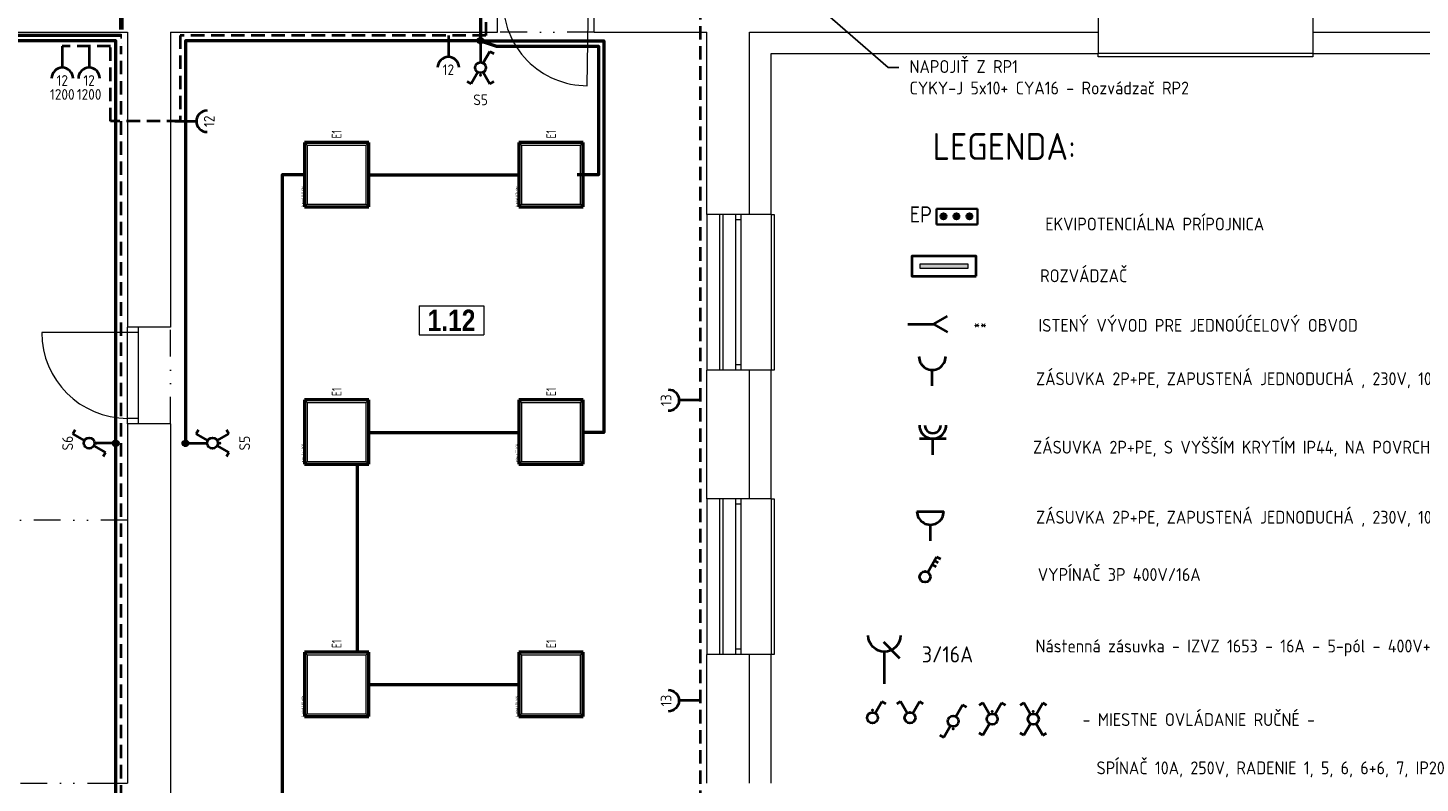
# Model space of a CAD drawing. Header units: millimetres. Extents: x 15895 to 58613, y -11754 to 79916.
# Tile 10 of 21: x 22479 to 35461, y 28931 to 35971. Entities that reach past the tile are written whole.
import ezdxf
from ezdxf.enums import TextEntityAlignment as Align

# ---------------------------------------------------------------- set-up
doc = ezdxf.new("R2010")
doc.units = ezdxf.units.MM
for name, pattern in [('DASHED2', [0.375, 0.25, -0.125]), ('DIVIDE', [1.25, 0.5, -0.25, 0, -0.25, 0, -0.25]), ('DĚLICÍ2', [15.875, 6.35, -3.175, 0, -3.175, 0, -3.175])]:
    doc.linetypes.add(name, pattern=pattern)
doc.layers.get('0').update_dxf_attribs({"linetype": 'CONTINUOUS'})
doc.layers.get('DEFPOINTS').update_dxf_attribs({"linetype": 'CONTINUOUS'})
for name, color, linetype, lineweight in [('1- UZEMNENIE', 3, 'CONTINUOUS', 35), ('1-ENN - SILN. ŽLABY', 165, 'CONTINUOUS', 70), ('1-ENN-SVETLÁ', 4, 'CONTINUOUS', 40), ('1-ENN-ZÁSUVKY', 1, 'CONTINUOUS', 40), ('1-ENNsvietidlá', 7, 'CONTINUOUS', 50), ('2DE_TXTMARK', 41, 'CONTINUOUS', 18), ('CP_DETAL', 33, 'CONTINUOUS', 18), ('EL.ŽLABY', 120, 'CONTINUOUS', 18), ('EL1', 7, 'CONTINUOUS', 30), ('EL2', 7, 'CONTINUOUS', 40), ('EL_POPIS', 7, 'CONTINUOUS', 25), ('ELEKTRO NN', 1, 'CONTINUOUS', 40), ('tenka', 7, 'CONTINUOUS', 0), ('TEXT', 7, 'CONTINUOUS', 9), ('ZÁSUVKY', 4, 'CONTINUOUS', 35)]:
    doc.layers.add(name, color=color, linetype=linetype, lineweight=lineweight)
doc.layers.add('2DE_TXTLUM', color=7, linetype='CONTINUOUS')
doc.styles.add('1-50_ce_2mm_100', font='GOTHIC.TTF', dxfattribs={"height": 100})
doc.styles.add('CP_ATTR', font='isocp.shx')
doc.styles.add('ISOCP', font='isocp.shx')
doc.styles.get("Standard").update_dxf_attribs({"font": 'isocp.shx'})

# ---------------------------------------------------------------- blocks, each defined once
blk = doc.blocks.new('*T457')
at = {"layer": 'DEFPOINTS', "color": 8, "lineweight": 0}
for p, q in [((0, 0), (600, 0)), ((0, 0), (0, -271)), ((600, 0), (600, -271)), ((0, -271), (600, -271))]:
    blk.add_line(p, q, dxfattribs=at)
at = {"layer": 'tenka', "color": 0, "insert": (300, -135), "char_height": 200, "width": 596, "attachment_point": 5, "style": '1-50_ce_2mm_100'}
blk.add_mtext('{\\fTechnicLite|b1|i0|c2|p2;\\C256;1.12}', dxfattribs=at)
blk = doc.blocks.new('LED panel 600x600')
for p, q in [((0, 600), (0, 0)), ((600, 600), (0, 600)), ((600, 0), (600, 600)), ((0, 0), (600, 0))]:
    blk.add_line(p, q)
at = {"layer": 'CP_DETAL'}
for p, q in [((25, 575), (0, 600)), ((25, 575), (25, 25)), ((575, 575), (25, 575)), ((575, 575), (600, 600)), ((575, 575), (575, 25)), ((25, 25), (0, 0)), ((25, 25), (575, 25)), ((575, 25), (600, 0))]:
    blk.add_line(p, q, dxfattribs=at)
at = {"linetype": 'ByBlock', "style": 'CP_ATTR', "flags": 9}
for tag in ['TEXT_10', 'TEXT_09', 'TEXT_08', 'TEXT_07', 'TEXT_06', 'TEXT_05', 'TEXT_04', 'TEXT_03', 'TEXT_02', 'TEXT_01', 'SHAPE', 'LAMPTYPE', 'COLOR_LIGHT', 'IP', 'COLOR_TEMP', 'LIGHT_EFFICACY', 'FLUX', 'OTHER', 'WEIGHT', 'VOLTAGE', 'POWER', 'CHARACTER', 'ORDER-NO', 'PRODUCT-TYPE', 'ARTICLE', 'PRODUCER', 'NRLAMPS', 'GROUP', 'NAME']:
    blk.add_attdef(tag, text='', height=0.000000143, dxfattribs=at).set_placement((300, 300), align=Align.MIDDLE_LEFT)
at = {"layer": '2DE_TXTLUM', "style": 'CP_ATTR', "width": 0.8, "flags": 8}
blk.add_attdef('NUMBER', text='', height=90, dxfattribs=at).set_placement((636, 300), align=Align.MIDDLE_LEFT)
at = {"layer": '2DE_TXTMARK', "linetype": 'ByBlock', "style": 'CP_ATTR', "width": 0.8, "flags": 8}
blk.add_attdef('MARK1', text='', height=20, dxfattribs=at).set_placement((0, 620), align=Align.MIDDLE_LEFT)
blk = doc.blocks.new('spínač 6')
at = {"linetype": 'Continuous'}
blk.add_point((0, 2.4), dxfattribs=at)
blk.add_point((0, 2.4), dxfattribs=at)
blk.add_point((0, 2.4), dxfattribs=at)
at = {"layer": 'EL2', "linetype": 'Continuous'}
for p, q in [((0.5, 1.87), (1.75, 4.03)), ((1.75, 4.03), (2.47, 3.61)), ((-0.5, 0.13), (-1.75, -2.03)), ((-1.75, -2.03), (-2.47, -1.61))]:
    blk.add_line(p, q, dxfattribs=at)
blk.add_circle((0, 1), 1, dxfattribs=at)
at = {"layer": 'EL1', "linetype": 'Continuous', "flags": 8}
blk.add_attdef('POPIS', text='', height=2, dxfattribs=at).set_placement((0, 7), align=Align.MIDDLE)
at = {"layer": 'EL1', "linetype": 'Continuous', "flags": 1}
blk.add_attdef('ZARIZENI', (0, 1.2), '', height=2, dxfattribs=at)
at = {"layer": 'EL1', "flags": 8}
blk.add_attdef('DRUH', (2, 0.5), '', height=1.7, dxfattribs=at)
blk = doc.blocks.new('ELJV8')
at = {"layer": 'EL2'}
for p, q in [((-1, 0), (1, 0)), ((-0.912758, 0.4085), (0.912758, 0.4085)), ((-0.588496, 0.8085), (0.588496, 0.8085)), ((-0.920178, -0.3915), (0.920178, -0.3915)), ((-0.613458, -0.7915), (0.611169, -0.7915))]:
    blk.add_line(p, q, dxfattribs=at)
at = {"layer": 'EL2', "linetype": 'Continuous'}
blk.add_circle((0, 0), 1, dxfattribs=at)
at = {"layer": 'EL1', "linetype": 'Continuous', "flags": 1}
blk.add_attdef('KRABICE', (-0.013458, 0.0085), '', height=2, dxfattribs=at)
at = {"layer": 'EL1', "flags": 8}
blk.add_attdef('DRUH', (1.686542, -0.7915), '', height=1.7, dxfattribs=at)
blk = doc.blocks.new('cpel_2590b_fhmd44h')
blk.add_arc((0, -2.5), 2.5, 0, 180)
at = {"linetype": 'ByBlock', "style": 'CP_ATTR', "flags": 9}
for tag in ['NAME', 'GROUP', 'NUMBER', 'PRODUCER', 'ARTICLE', 'PRODUCT-TYPE', 'ORDER-NO', 'CHARACTER', 'POWER', 'VOLTAGE', 'WEIGHT', 'OTHER']:
    blk.add_attdef(tag, text='', height=0.000625, dxfattribs=at).set_placement((-2.5, -2.5), align=Align.MIDDLE_LEFT)
blk = doc.blocks.new('CPEL_socket_02x_fhmd44h')
blk.add_line((0, 0), (0, -0.4))
at = {"xscale": 0.08, "yscale": 0.08, "zscale": 0.08}
blk.add_blockref('cpel_2590b_fhmd44h', (0, -0.4), dxfattribs=at)
at = {"style": 'CP_ATTR', "flags": 12}
for tag, p in [('m', (0.34, -0.3)), ('n', (0, -0.64))]:
    blk.add_attdef(tag, text='', height=0.2, dxfattribs=at).set_placement(p, align=Align.MIDDLE_CENTER)
at = {"linetype": 'ByBlock', "style": 'CP_ATTR', "flags": 9}
for tag, p in [('ORDER-NO', (-0.176, -0.301)), ('CHARACTER', (-0.176, -0.3)), ('NAME', (-0.176, -0.3)), ('GROUP', (-0.175, -0.301)), ('NUMBER', (-0.176, -0.301)), ('PRODUCER', (-0.175, -0.3)), ('ARTICLE', (-0.175, -0.3)), ('PRODUCT-TYPE', (-0.176, -0.301)), ('POWER', (-0.175, -0.301)), ('VOLTAGE', (-0.175, -0.301)), ('WEIGHT', (-0.175, -0.3)), ('OTHER', (-0.175, -0.3)), ('FUNCTION', (-0.175, -0.301)), ('LINK', (-0.176, -0.301))]:
    blk.add_attdef(tag, text='', height=0.000625, dxfattribs=at).set_placement(p, align=Align.MIDDLE_LEFT)
blk = doc.blocks.new('spínač 6+6')
at = {"linetype": 'Continuous'}
blk.add_point((0, 2.4), dxfattribs=at)
blk.add_point((0, 2.4), dxfattribs=at)
blk.add_point((0, 2.4), dxfattribs=at)
at = {"layer": 'EL2', "linetype": 'Continuous'}
for p, q in [((-1.75, 4.03), (-2.47, 3.61)), ((-0.5, 1.87), (-1.75, 4.03)), ((0.5, 1.87), (1.75, 4.03)), ((1.75, 4.03), (2.47, 3.61)), ((-0.5, 0.13), (-1.75, -2.03)), ((-1.75, -2.03), (-2.47, -1.61))]:
    blk.add_line(p, q, dxfattribs=at)
blk.add_circle((0, 1), 1, dxfattribs=at)
at = {"layer": 'EL1', "linetype": 'Continuous', "flags": 8}
blk.add_attdef('POPIS', text='', height=2, dxfattribs=at).set_placement((0, 7), align=Align.MIDDLE)
at = {"layer": 'EL1', "linetype": 'Continuous', "flags": 1}
blk.add_attdef('ZARIZENI', (0, 1.2), '', height=2, dxfattribs=at)
at = {"layer": 'EL1', "flags": 8}
blk.add_attdef('DRUH', (2, 0.5), '', height=1.7, dxfattribs=at)
blk = doc.blocks.new('rozvadzač')
at = {"linetype": 'Continuous', "lineweight": 5}
blk.add_hatch(color=256, dxfattribs=at).paths.add_polyline_path([(-150, -300), (-100, -300), (-100, 300), (-150, 300)])
at = {"linetype": 'Continuous'}
blk.add_lwpolyline([(-250, -400), (0, -400), (0, 400), (-250, 400)], close=True, dxfattribs=at)
at = {"linetype": 'Continuous', "lineweight": 5}
blk.add_lwpolyline([(-150, -300), (-100, -300), (-100, 300), (-150, 300)], close=True, dxfattribs=at)
blk = doc.blocks.new('vyvod el')
at = {"layer": 'EL2', "linetype": 'Continuous'}
for p, q in [((0, 0), (4.800003, 0)), ((4.800003, 0), (7.398087, 1.5)), ((4.800003, 0), (7.398087, -1.5))]:
    blk.add_line(p, q, dxfattribs=at)
at = {"layer": 'EL1', "linetype": 'Continuous', "flags": 1}
blk.add_attdef('ZARIZENI', (0, 0), '', height=2, dxfattribs=at)
at = {"layer": 'EL1', "flags": 8}
blk.add_attdef('POPIS', text='', height=2, dxfattribs=at).set_placement((13.5, 0), align=Align.MIDDLE)
blk.add_attdef('DRUH', (2.5, -2.5), '', height=1.7, dxfattribs=at)
blk = doc.blocks.new('zasuvka dvojita zap')
at = {"layer": 'EL2'}
for p, q in [((-2.49, 3), (0.01, 3)), ((0, 3), (2.5, 3))]:
    blk.add_line(p, q, dxfattribs=at)
at = {"layer": 'EL2', "linetype": 'Continuous'}
blk.add_line((0, 0), (0, 3), dxfattribs=at)
for radius in [2.5, 1.5]:
    blk.add_arc((0, 5.5), radius, 180, 0.4405, dxfattribs=at)
at = {"layer": 'EL1', "linetype": 'Continuous', "flags": 8}
blk.add_attdef('POPIS', text='', height=2, dxfattribs=at).set_placement((0, 8), align=Align.MIDDLE)
at = {"layer": 'EL1', "flags": 8}
blk.add_attdef('DRUH', (3, 3.5), '', height=1.7, dxfattribs=at)
at = {"layer": 'EL1', "linetype": 'Continuous', "flags": 1}
blk.add_attdef('ZARIZENI', (0, 2.4), '', height=2, dxfattribs=at)
blk = doc.blocks.new('zasuvka IP44')
at = {"layer": 'EL2'}
blk.add_line((-2.5, 5.5), (2.5, 5.5), dxfattribs=at)
at = {"layer": 'EL2', "linetype": 'Continuous'}
blk.add_line((0, 0), (0, 3), dxfattribs=at)
blk.add_arc((0, 5.5), 2.5, 180, 0.4405, dxfattribs=at)
at = {"layer": 'EL1', "linetype": 'Continuous', "flags": 8}
blk.add_attdef('POPIS', text='', height=2, dxfattribs=at).set_placement((0, 8), align=Align.MIDDLE)
at = {"layer": 'EL1', "flags": 8}
blk.add_attdef('DRUH', (3, 3.5), '', height=1.7, dxfattribs=at)
at = {"layer": 'EL1', "linetype": 'Continuous', "flags": 1}
blk.add_attdef('ZARIZENI', (0, 2.4), '', height=2, dxfattribs=at)
blk = doc.blocks.new('vypinač 3faz')
at = {"layer": 'EL2', "linetype": 'Continuous'}
for p, q in [((0.5, 1.87), (1.33, 3.31)), ((1.33, 3.31), (2.17, 4.75)), ((1.33, 3.31), (2.06, 2.89)), ((1.75, 4.03), (2.47, 3.61)), ((2.17, 4.75), (2.89, 4.34))]:
    blk.add_line(p, q, dxfattribs=at)
blk.add_circle((0, 1), 1, dxfattribs=at)
blk.add_point((0, 2), dxfattribs=at)
at = {"layer": 'EL1', "linetype": 'Continuous', "flags": 8}
blk.add_attdef('POPIS', text='', height=2, dxfattribs=at).set_placement((0, 7.5), align=Align.MIDDLE)
at = {"layer": 'EL1', "linetype": 'Continuous', "flags": 1}
blk.add_attdef('ZARIZENI', (0, 1.2), '', height=2, dxfattribs=at)
at = {"layer": 'EL1', "flags": 8}
blk.add_attdef('DRUH', (2, 0.5), '', height=1.7, dxfattribs=at)
blk = doc.blocks.new('EP')
at = {"linetype": 'Continuous'}
for points in [[(-169, -128, -1), (-169, -57, -1)], [(-8, -128, -1), (-8, -57, -1)], [(154, -128, -1), (154, -57, -1)]]:
    blk.add_hatch(color=256, dxfattribs=at).paths.add_polyline_path(points)
for p, q in [((-255, 0), (255, 0)), ((-255, -192), (-255, 0)), ((255, 0), (255, -192)), ((255, -192), (-255, -192))]:
    blk.add_line(p, q, dxfattribs=at)
for centre in [(-169, -92), (-8, -92), (154, -92)]:
    blk.add_circle(centre, 35.6, dxfattribs=at)
at = {"layer": '1-ENN-ZÁSUVKY'}
blk.add_attdef('NAZOV', text='', height=150, dxfattribs=at).set_placement((0, -500), align=Align.CENTER)
blk = doc.blocks.new('zasuvka pod omietku')
at = {"layer": 'EL2', "linetype": 'Continuous'}
blk.add_line((0, 0), (0, 3), dxfattribs=at)
blk.add_arc((0, 5.5), 2.5, 180, 0.4405, dxfattribs=at)
at = {"layer": 'EL1', "linetype": 'Continuous', "flags": 8}
blk.add_attdef('POPIS', text='', height=2, dxfattribs=at).set_placement((0, 8), align=Align.MIDDLE)
at = {"layer": 'EL1', "flags": 8}
blk.add_attdef('DRUH', (3, 3.5), '', height=1.7, dxfattribs=at)
at = {"layer": 'EL1', "linetype": 'Continuous', "flags": 1}
blk.add_attdef('ZARIZENI', (0, 2.4), '', height=2, dxfattribs=at)
blk = doc.blocks.new('spínač 7')
at = {"layer": 'EL2', "linetype": 'Continuous'}
for p, q in [((-1.75, 4.03), (-2.47, 3.61)), ((-0.5, 1.87), (-1.75, 4.03)), ((0.5, 1.87), (1.75, 4.03)), ((1.75, 4.03), (2.47, 3.61)), ((-0.5, 0.13), (-1.75, -2.03)), ((0.5, 0.13), (1.75, -2.03)), ((-1.75, -2.03), (-2.47, -1.61)), ((1.75, -2.03), (2.47, -1.61))]:
    blk.add_line(p, q, dxfattribs=at)
blk.add_circle((0, 1), 1, dxfattribs=at)
blk.add_point((0, 2.4), dxfattribs=at)
blk.add_point((0, 2.4), dxfattribs=at)
at = {"layer": 'EL1', "linetype": 'Continuous', "flags": 8}
blk.add_attdef('POPIS', text='', height=2, dxfattribs=at).set_placement((0, 7), align=Align.MIDDLE)
at = {"layer": 'EL1', "linetype": 'Continuous', "flags": 1}
blk.add_attdef('ZARIZENI', (0, 1.2), '', height=2, dxfattribs=at)
at = {"layer": 'EL1', "flags": 8}
blk.add_attdef('DRUH', (2, 0.5), '', height=1.7, dxfattribs=at)
blk = doc.blocks.new('spínač 5')
at = {"linetype": 'Continuous'}
blk.add_point((0, 2), dxfattribs=at)
blk.add_point((0, 2), dxfattribs=at)
at = {"layer": 'EL2', "linetype": 'Continuous'}
for p, q in [((-1.75, 4.03), (-2.47, 3.61)), ((-0.5, 1.87), (-1.75, 4.03)), ((0.5, 1.87), (1.75, 4.03)), ((1.75, 4.03), (2.47, 3.61))]:
    blk.add_line(p, q, dxfattribs=at)
blk.add_circle((0, 1), 1, dxfattribs=at)
at = {"layer": 'EL1', "linetype": 'Continuous', "flags": 8}
blk.add_attdef('POPIS', text='', height=2, dxfattribs=at).set_placement((0, 7), align=Align.MIDDLE)
at = {"layer": 'EL1', "linetype": 'Continuous', "flags": 1}
blk.add_attdef('ZARIZENI', (0, 1.2), '', height=2, dxfattribs=at)
at = {"layer": 'EL1', "flags": 8}
blk.add_attdef('DRUH', (2, 0.5), '', height=1.7, dxfattribs=at)
blk = doc.blocks.new('spínač 1')
at = {"linetype": 'Continuous'}
blk.add_point((0, 2.4), dxfattribs=at)
at = {"layer": 'EL2', "linetype": 'Continuous'}
for p, q in [((0.5, 1.87), (1.75, 4.03)), ((1.75, 4.03), (2.47, 3.61))]:
    blk.add_line(p, q, dxfattribs=at)
blk.add_circle((0, 1), 1, dxfattribs=at)
at = {"layer": 'EL1', "linetype": 'Continuous', "flags": 8}
blk.add_attdef('POPIS', text='', height=2, dxfattribs=at).set_placement((0, 7), align=Align.MIDDLE)
at = {"layer": 'EL1', "linetype": 'Continuous', "flags": 1}
blk.add_attdef('ZARIZENI', (0, 1.2), '', height=2, dxfattribs=at)
at = {"layer": 'EL1', "flags": 8}
blk.add_attdef('DRUH', (2, 0.5), '', height=1.7, dxfattribs=at)
blk = doc.blocks.new('cpel_2590b_zncjpgd')
blk.add_arc((0, -2.5), 2.5, 0, 180)
at = {"linetype": 'ByBlock', "style": 'CP_ATTR', "flags": 9}
for tag in ['NAME', 'GROUP', 'NUMBER', 'PRODUCER', 'ARTICLE', 'PRODUCT-TYPE', 'ORDER-NO', 'CHARACTER', 'POWER', 'VOLTAGE', 'WEIGHT', 'OTHER']:
    blk.add_attdef(tag, text='', height=0.000625, dxfattribs=at).set_placement((-2.5, -2.5), align=Align.MIDDLE_LEFT)
blk = doc.blocks.new('cpel_2585c1_zncjpgd')
blk.add_line((-2.63, 0.99), (-0.13, 3.49))
at = {"linetype": 'ByBlock', "style": 'CP_ATTR', "flags": 9}
for tag, p in [('NAME', (-2.5, 1.25)), ('NUMBER', (-2.5, 1.25)), ('PRODUCER', (-2.5, 1.25)), ('ARTICLE', (-2.5, 1.25)), ('PRODUCT-TYPE', (-2.5, 1.25)), ('ORDER-NO', (-2.5, 1.25)), ('CHARACTER', (-2.5, 1.25)), ('VOLTAGE', (-2.5, 1.25)), ('OTHER', (-2.5, 1.25)), ('GROUP', (-2.49, 1.25)), ('POWER', (-2.49, 1.25)), ('WEIGHT', (-2.49, 1.25))]:
    blk.add_attdef(tag, text='', height=0.000625, dxfattribs=at).set_placement(p, align=Align.MIDDLE_LEFT)
blk = doc.blocks.new('CPEL_socket_02x_zncjpgd')
blk.add_line((0, 0), (0, -0.4))
at = {"xscale": 0.08, "yscale": 0.08, "zscale": 0.08}
for name, p in [('cpel_2585c1_zncjpgd', (0.2, -0.6)), ('cpel_2590b_zncjpgd', (0, -0.4))]:
    blk.add_blockref(name, p, dxfattribs=at)
at = {"linetype": 'ByBlock', "style": 'CP_ATTR', "flags": 9}
for tag, p in [('ORDER-NO', (-0.176, -0.301)), ('CHARACTER', (-0.176, -0.3)), ('NAME', (-0.176, -0.3)), ('GROUP', (-0.175, -0.301)), ('NUMBER', (-0.176, -0.301)), ('PRODUCER', (-0.175, -0.3)), ('ARTICLE', (-0.175, -0.3)), ('PRODUCT-TYPE', (-0.176, -0.301)), ('POWER', (-0.175, -0.301)), ('VOLTAGE', (-0.175, -0.301)), ('WEIGHT', (-0.175, -0.3)), ('OTHER', (-0.175, -0.3)), ('FUNCTION', (-0.175, -0.301)), ('LINK', (-0.176, -0.301))]:
    blk.add_attdef(tag, text='', height=0.000625, dxfattribs=at).set_placement(p, align=Align.MIDDLE_LEFT)
at = {"style": 'CP_ATTR', "flags": 12}
for tag, p in [('m', (0.34, -0.3)), ('n', (0, -0.64))]:
    blk.add_attdef(tag, text='', height=0.2, dxfattribs=at).set_placement(p, align=Align.MIDDLE_CENTER)

msp = doc.modelspace()

# ---------------------------------------------------------------- linework, layer by layer
at = {"layer": '1-ENN - SILN. ŽLABY', "linetype": 'DĚLICÍ2', "ltscale": 20}
msp.add_lwpolyline([(29450, 36400), (23350, 36400), (23350, 35800)], dxfattribs=at)
at = {"layer": '1-ENN-SVETLÁ'}
for p, q in [((26700, 35850), (26700, 35650)), ((23300, 32100), (23100, 32100)), ((23950, 32100), (24150, 32100))]:
    msp.add_line(p, q, dxfattribs=at)
at = {"layer": '1-ENN-SVETLÁ', "linetype": 'Continuous', "lineweight": 50}
for points in [[(26700, 36400), (26700, 35850), (23950, 35850), (23950, 32100)], [(23350, 35900), (21000, 35900), (21000, 35700), (20100, 35700), (20050, 35900), (20050, 35700), (18950, 35700), (18950, 35400)], [(23300, 32100), (23300, 35850), (21300, 35850), (21300, 35400), (18950, 35400)], [(26700, 35850), (27850, 35850), (27850, 32200), (27650, 32200)], [(26700, 35850), (26850, 35800), (27800, 35800), (27800, 34600), (27600, 34600)], [(25050, 34600), (24850, 34600), (24850, 27450), (25050, 27450)], [(25650, 34600), (27050, 34600)], [(25650, 32200), (27050, 32200)], [(22300, 27400), (22500, 27400), (22500, 28500), (22250, 28550), (23300, 28550), (23300, 32100)], [(25550, 31900), (25550, 30150)], [(25650, 29850), (27050, 29850)]]:
    msp.add_lwpolyline(points, dxfattribs=at)
at = {"layer": '1-ENN-ZÁSUVKY', "linetype": 'DASHED2', "ltscale": 500}
for points in [[(26750, 36400), (26750, 35900), (23900, 35900), (23900, 35100), (23250, 35100), (23250, 35800), (22800, 35800)], [(24850, 26300), (28750, 26300), (28750, 36400)], [(22600, 26300), (18850, 26300), (18850, 28600), (23350, 28600), (23350, 35800)]]:
    msp.add_lwpolyline(points, dxfattribs=at)
at = {"layer": 'EL_POPIS', "linetype": 'Continuous'}
msp.add_lwpolyline([(29700, 36300), (30500, 35600), (30600, 35600)], dxfattribs=at)
at = {"layer": 'tenka'}
for p, q in [((26859, 35931), (26859, 36331)), ((27694, 35431), (27709, 36331)), ((27759, 35931), (27759, 36331)), ((32459, 36331), (32459, 35731)), ((34459, 36331), (34459, 35731)), ((21209, 35931), (23409, 35931)), ((23409, 35931), (23409, 33181)), ((23809, 35931), (26859, 35931)), ((23809, 35931), (23809, 33181)), ((27759, 35931), (28809, 35931)), ((28809, 34231), (28809, 35931)), ((29409, 35731), (32459, 35731)), ((29409, 34231), (29409, 35731)), ((34459, 35731), (36889, 35731)), ((29409, 34231), (28809, 34231)), ((28929, 34231), (28929, 32781)), ((29079, 32781), (29079, 34231)), ((29129, 34181), (29079, 34181)), ((29129, 32781), (29129, 34231)), ((23509, 33131), (22609, 33131)), ((23809, 33181), (23409, 33181)), ((23409, 32281), (23409, 33181)), ((23509, 33181), (23509, 32281)), ((28809, 31581), (28809, 32781)), ((29409, 32781), (28809, 32781)), ((29129, 32831), (29079, 32831)), ((29409, 31581), (29409, 32781)), ((23509, 32331), (23409, 32331)), ((23809, 32281), (23409, 32281)), ((23409, 32281), (23409, 28931)), ((23809, 32281), (23809, 28781)), ((29409, 31581), (28809, 31581)), ((28929, 31581), (28929, 30131)), ((29079, 30131), (29079, 31581)), ((29129, 30131), (29129, 31581)), ((29129, 31531), (29079, 31531)), ((28809, 28931), (28809, 30131)), ((29409, 30131), (28809, 30131)), ((29129, 30181), (29079, 30181)), ((29409, 28931), (29409, 30131)), ((23309, 28931), (23409, 28931)), ((23309, 28631), (23309, 28931))]:
    msp.add_line(p, q, dxfattribs=at)
at = {"layer": 'tenka', "linetype": 'DIVIDE', "ltscale": 500}
for p, q in [((27759, 35931), (26859, 35931)), ((23809, 32281), (23809, 33181)), ((23409, 31381), (18759, 31381)), ((22409, 28931), (23309, 28931))]:
    msp.add_line(p, q, dxfattribs=at)
at = {"layer": 'tenka', "linetype": 'Continuous'}
for p, q in [((29209, 35931), (32459, 35931)), ((29209, 34231), (29209, 35931)), ((29209, 34231), (29209, 35931)), ((34459, 35931), (36889, 35931)), ((29209, 31581), (29209, 32781)), ((29209, 28931), (29209, 30131))]:
    msp.add_line(p, q, dxfattribs=at)
at = {"layer": 'tenka', "ltscale": 3}
for p, q in [((34459, 35731), (32459, 35731)), ((28959, 34231), (28959, 32781)), ((29409, 34231), (29409, 32781)), ((28959, 31581), (28959, 30131)), ((29409, 31581), (29409, 30131))]:
    msp.add_line(p, q, dxfattribs=at)
at = {"layer": 'tenka', "ltscale": 300}
for p, q in [((28809, 34231), (28809, 32781)), ((28809, 31581), (28809, 30131))]:
    msp.add_line(p, q, dxfattribs=at)
at = {"layer": 'tenka'}
for points in [[(34459, 35731), (34459, 35701), (32459, 35701), (32459, 35731)], [(29409, 34231), (29439, 34231), (29439, 32781), (29409, 32781)], [(29409, 31581), (29439, 31581), (29439, 30131), (29409, 30131)]]:
    msp.add_lwpolyline(points, dxfattribs=at)
for centre, radius, start, end in [((27697, 36218), 787, 179.0767, 269.8388), ((23409, 33131), 800, 180, 270)]:
    msp.add_arc(centre, radius, start, end, dxfattribs=at)

# ---------------------------------------------------------------- block references
msp.add_blockref('*T457', (26129, 33379))
at = {"layer": '1- UZEMNENIE'}
ref = msp.add_blockref('EP', (31143, 34283, -4185), dxfattribs=dict(at, xscale=0.75, yscale=0.75, zscale=0.75))
ref.add_attrib('NAZOV', 'EP', dxfattribs={"layer": '1-ENN-ZÁSUVKY', "height": 150}).set_placement((30805, 34157, -4185), align=Align.CENTER)
at = {"layer": '1-ENN-SVETLÁ'}
ref = msp.add_blockref('spínač 6+6', (26700, 35650), dxfattribs=dict(at, xscale=50, yscale=50, zscale=50, rotation=180))
ref.add_attrib('POPIS', 'S5', dxfattribs={"layer": 'EL1', "linetype": 'Continuous', "height": 100, "flags": 8}).set_placement((26700, 35300), align=Align.MIDDLE)
at = {"layer": '1-ENN-SVETLÁ', "xscale": 50, "yscale": 50, "zscale": 50}
msp.add_blockref('vyvod el', (30683, 33208), dxfattribs=at).add_auto_attribs({'POPIS': '**'})
at = {"layer": '1-ENN-SVETLÁ'}
ref = msp.add_blockref('spínač 6', (23000, 32100), dxfattribs=dict(at, xscale=50, yscale=50, zscale=50, rotation=270))
ref.add_attrib('POPIS', 'S6', dxfattribs={"layer": 'EL1', "linetype": 'Continuous', "height": 100, "rotation": 90, "flags": 8}).set_placement((22850, 32100), align=Align.MIDDLE)
ref = msp.add_blockref('spínač 6+6', (24150, 32100), dxfattribs=dict(at, xscale=50, yscale=50, zscale=50, rotation=270))
ref.add_attrib('POPIS', 'S5', dxfattribs={"layer": 'EL1', "linetype": 'Continuous', "height": 100, "rotation": 90, "flags": 8}).set_placement((24500, 32100), align=Align.MIDDLE)
at = {"layer": '1-ENN-SVETLÁ', "xscale": 50, "yscale": 50, "zscale": 50}
for name, p in [('spínač 5', (30704, 29490)), ('spínač 6+6', (31471, 29478)), ('spínač 7', (31854, 29478))]:
    msp.add_blockref(name, p, dxfattribs=at)
at = {"layer": '1-ENN-SVETLÁ', "xscale": 50, "yscale": 50, "zscale": 50, "rotation": 180}
msp.add_blockref('spínač 6', (31106, 29558), dxfattribs=at)
at = {"layer": '1-ENN-ZÁSUVKY', "xscale": 500, "yscale": 500, "zscale": 500}
for p, rotation in [((26400, 35900), 360), ((23850, 35100), 89.99999999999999)]:
    msp.add_blockref('CPEL_socket_02x_fhmd44h', p, dxfattribs=dict(at, rotation=rotation)).add_auto_attribs({'n': '12'})
at = {"layer": '1-ENN-ZÁSUVKY'}
ref = msp.add_blockref('CPEL_socket_02x_fhmd44h', (22800, 35800), dxfattribs=dict(at, xscale=500, yscale=500, zscale=500, rotation=360))
ref.add_attrib('n', '12', dxfattribs={"layer": '0', "height": 100, "style": 'CP_ATTR', "flags": 12}).set_placement((22800, 35480), align=Align.MIDDLE_CENTER)
ref.add_attrib('m', '1200', dxfattribs={"layer": '0', "height": 100, "style": 'CP_ATTR', "flags": 12}).set_placement((22800, 35350), align=Align.MIDDLE_CENTER)
ref = msp.add_blockref('CPEL_socket_02x_fhmd44h', (23050, 35800), dxfattribs=dict(at, xscale=500, yscale=500, zscale=500, rotation=360))
ref.add_attrib('n', '12', dxfattribs={"layer": '0', "height": 100, "style": 'CP_ATTR', "flags": 12}).set_placement((23050, 35480), align=Align.MIDDLE_CENTER)
ref.add_attrib('m', '1200', dxfattribs={"layer": '0', "height": 100, "style": 'CP_ATTR', "flags": 12}).set_placement((23050, 35350), align=Align.MIDDLE_CENTER)
ref = msp.add_blockref('CPEL_socket_02x_fhmd44h', (28750, 32500), dxfattribs=dict(at, xscale=-499.9999999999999, yscale=499.9999999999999, zscale=500, rotation=269.9999999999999))
ref.add_attrib('n', '13', dxfattribs={"layer": '0', "height": 100, "rotation": 90, "style": 'CP_ATTR', "flags": 12}).set_placement((28430, 32500), align=Align.MIDDLE_CENTER)
at = {"layer": '1-ENN-ZÁSUVKY', "xscale": 50, "yscale": 50, "zscale": 50}
for name, p in [('zasuvka dvojita zap', (30917, 31992)), ('zasuvka IP44', (30894, 31189)), ('vypinač 3faz', (30844, 30803))]:
    msp.add_blockref(name, p, dxfattribs=at)
at = {"layer": '1-ENN-ZÁSUVKY'}
ref = msp.add_blockref('CPEL_socket_02x_zncjpgd', (30465, 29856), dxfattribs=dict(at, xscale=-750, yscale=750, zscale=750, rotation=180))
ref.add_attrib('m', '3/16A', dxfattribs={"layer": '0', "height": 150, "style": 'CP_ATTR', "flags": 12}).set_placement((31054, 30131), align=Align.MIDDLE_CENTER)
ref = msp.add_blockref('CPEL_socket_02x_fhmd44h', (28750, 29700), dxfattribs=dict(at, xscale=-499.9999999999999, yscale=499.9999999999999, zscale=500, rotation=269.9999999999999))
ref.add_attrib('n', '13', dxfattribs={"layer": '0', "height": 100, "rotation": 90, "style": 'CP_ATTR', "flags": 12}).set_placement((28430, 29700), align=Align.MIDDLE_CENTER)
at = {"layer": '1-ENNsvietidlá', "linetype": 'Continuous', "rotation": 90}
for p in [(25658, 34303), (27658, 34303), (25658, 31903), (27658, 31903), (25658, 29553), (27658, 29553)]:
    msp.add_blockref('LED panel 600x600', p, dxfattribs=at).add_auto_attribs({'MARK1': 'Luminel LED 40W', 'NUMBER': 'E1'})
at = {"layer": 'EL.ŽLABY', "ltscale": 20, "xscale": 50, "yscale": 50, "zscale": 50}
msp.add_blockref('zasuvka pod omietku', (30912, 32633), dxfattribs=at)
at = {"layer": 'ELEKTRO NN', "linetype": 'Continuous', "xscale": 0.75, "yscale": 0.75, "zscale": 0.75, "rotation": 90}
msp.add_blockref('rozvadzač', (31020, 33844), dxfattribs=at)
at = {"layer": 'ELEKTRO NN', "xscale": 50, "yscale": 50, "zscale": 50}
msp.add_blockref('spínač 1', (30354, 29490), dxfattribs=at)
at = {"layer": 'ZÁSUVKY', "ltscale": 2, "xscale": 25, "yscale": 25, "zscale": 25}
for p, rotation in [((26699, 35852), 179.9999999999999), ((23298, 32099), 269.9999999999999), ((23948, 32099), 269.9999999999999)]:
    msp.add_blockref('ELJV8', p, dxfattribs=dict(at, rotation=rotation))

# ---------------------------------------------------------------- texts
at = {"layer": 'EL_POPIS', "linetype": 'Continuous', "style": 'ISOCP'}
for s, p in [('NAPOJIŤ Z RP1', (30700, 35550)), ('CYKY-J 5x10+ CYA16 - Rozvádzač RP2', (30700, 35350)), (' EKVIPOTENCIÁLNA PRÍPOJNICA', (31897, 34082, -4185)), ('ROZVÁDZAČ ', (31917, 33600)), ('ISTENÝ VÝVOD PRE JEDNOÚĆELOVÝ OBVOD', (31902, 33138)), ('ZÁSUVKA 2P+PE, ZAPUSTENÁ JEDNODUCHÁ , 230V, 10/16A,', (31879, 32640)), ('ZÁSUVKA 2P+PE, S VYŠŠÍM KRYTÍM IP44, NA POVRCH, 230V, 10/16A,', (31852, 32002)), ('ZÁSUVKA 2P+PE, ZAPUSTENÁ JEDNODUCHÁ , 230V, 10/16A, IP44', (31879, 31349)), (' VYPÍNAČ 3P 400V/16A', (31827, 30815)), ('Nástenná zásuvka - IZVZ 1653 - 16A - 5-pól - 400V+230V - IP44', (31875, 30149))]:
    msp.add_text(s, height=120, dxfattribs=at).set_placement(p)
for s, p in [('- MIESTNE OVLÁDANIE RUČNÉ -', (32313, 29583)), ('   SPÍNAČ 10A, 250V, RADENIE 1, 5, 6, 6+6, 7, IP20', (32238, 29133))]:
    msp.add_text(s, height=120, dxfattribs=at).set_placement(p, align=Align.TOP_LEFT)
at = {"layer": 'TEXT', "style": 'ISOCP'}
msp.add_text('LEGENDA:', height=250, dxfattribs=at).set_placement((30915, 34740))

doc.saveas('drawing.dxf')
